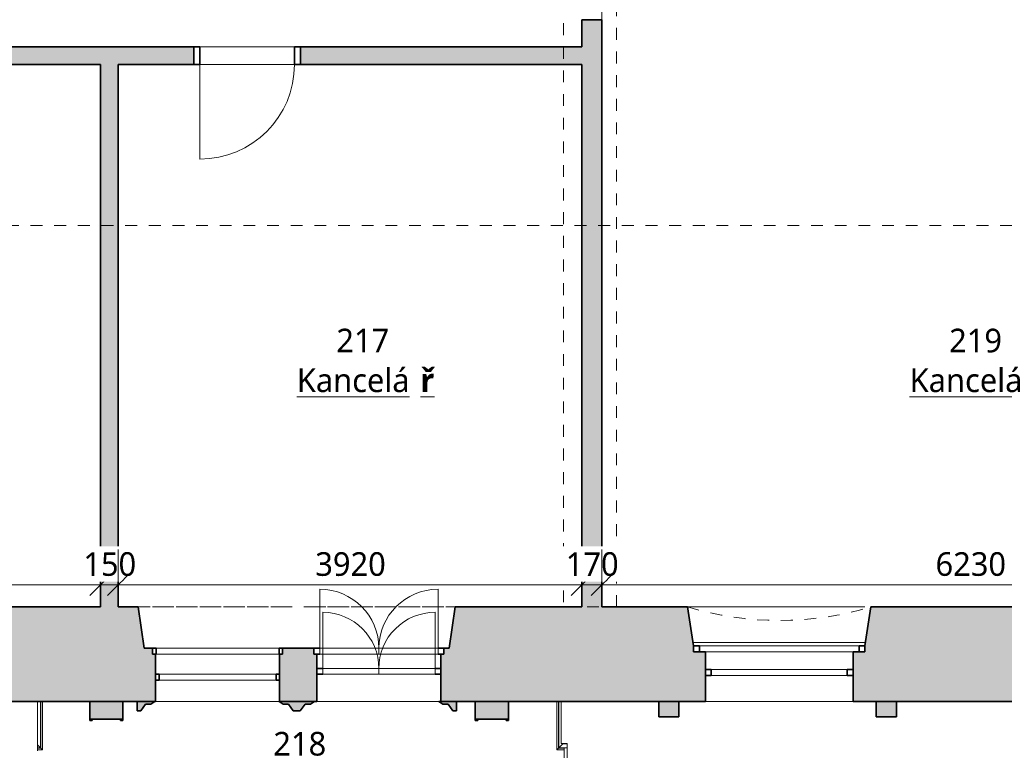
# Model space of a CAD drawing. Header units: metres. Extents: x -2.8 to 41.5, y -4.4 to 31.
# Tile 8 of 22: x 17.4 to 25.7, y -0.1 to 6.1. Entities that reach past the tile are written whole.
import ezdxf

# ---------------------------------------------------------------- set-up
doc = ezdxf.new("R2010")
doc.units = ezdxf.units.M
doc.linetypes.add('AV - Cerch_ 1 tecka 10mm', pattern=[0.018, 0.01, -0.004, 0, -0.004])
doc.linetypes.add('AV - Cerch_ 1 tecka 2mm', pattern=[0.004, 0.002, -0.001, 0, -0.001])
doc.layers.add('AV-KOTY', color=5, linetype='Continuous', lineweight=13, true_color=0x0000ff)
doc.layers.add('AV-MISTNOSTI', color=5, linetype='Continuous', lineweight=5, true_color=0x0000ff)
for name, color, linetype, lineweight in [('AV-KOTY-100', 7, 'Continuous', 5), ('AV-SRAFY', 7, 'Continuous', 35), ('AV-STAVBA', 7, 'Continuous', 18)]:
    doc.layers.add(name, color=color, linetype=linetype, lineweight=lineweight)
doc.styles.add('Trebuchet MS', font='trebuc.ttf', dxfattribs={"height": 0.2})
doc.styles.add('Trebuchet MS_B', font='trebuc.ttf', dxfattribs={"height": 0.2})
doc.dimstyles.new('2_mm_-_O_-_Blue_-_mm_-_zaokrouhlena', dxfattribs={"dimscale": 0.3048, "dimtxt": 0.20619, "dimasz": 0.590551, "dimexe": 0.393701, "dimexo": 0.0625, "dimgap": 0.065617, "dimtad": 1, "dimdec": 0, "dimlfac": 1000, "dimrnd": 10, "dimzin": 0, "dimdsep": 46, "dimtxsty": 'Trebuchet MS', "dimblk1": 'OBLIQUE', "dimblk2": 'OBLIQUE', "dimsah": 1, "dimcen": 0.09, "dimazin": 0, "dimtfac": 1, "dimtdec": 4, "dimtix": 1, "dimtmove": 0, "dimatfit": 3, "dimfxl": 0.984252, "dimfxlon": 1, "dimtvp": 1, "dimtfill": 1, "dimtolj": 1, "dimtzin": 0, "dimarcsym": 2})

# ---------------------------------------------------------------- blocks, each defined once
blk = doc.blocks.new('DO_1-L_Ocel_ - 800x1970_150-925843-2NP')
at = {"layer": 'AV-STAVBA'}
for p, q in [((0.4, 0.875), (0.4, 0.075)), ((-0.4, 0.075), (0.4, 0.075)), ((-0.4, -0.075), (0.4, -0.075))]:
    blk.add_line(p, q, dxfattribs=at)
at = {"layer": 'AV-STAVBA', "linetype": 'AV - Cerch_ 1 tecka 2mm'}
for p, q in [((-0.45, 0.075), (0.45, 0.075)), ((-0.4, 0.075), (0.4, 0.075)), ((-0.45, -0.075), (0.45, -0.075)), ((-0.4, -0.075), (0.4, -0.075))]:
    blk.add_line(p, q, dxfattribs=at)
at = {"layer": 'AV-STAVBA', "lineweight": 35}
for p, q in [((-0.4, 0.075), (-0.45, 0.075)), ((-0.45, 0.075), (-0.45, -0.075)), ((-0.4, -0.075), (-0.4, 0.075)), ((0.45, 0.075), (0.4, 0.075)), ((0.4, 0.075), (0.4, -0.075)), ((0.45, -0.075), (0.45, 0.075)), ((-0.45, -0.075), (-0.4, -0.075)), ((0.4, -0.075), (0.45, -0.075))]:
    blk.add_line(p, q, dxfattribs=at)
at = {"layer": 'AV-STAVBA'}
blk.add_arc((0.4, 0.075), 0.8, 90, 180, dxfattribs=at)
blk = doc.blocks.new('WI_2-2_dvojité_bez středního sloupku - 1250x2600-1216050-2NP')
at = {"layer": 'AV-STAVBA', "linetype": 'AV - Cerch_ 1 tecka 2mm', "lineweight": 13}
for p, q in [((0.725, 0.4), (-0.725, 0.4)), ((-0.725, 0.4), (0.725, 0.4)), ((0.625, 0.4), (-0.625, 0.4)), ((0.725, -0.4), (-0.725, -0.4)), ((0.625, -0.4), (-0.625, -0.4)), ((-0.625, -0.4), (0.625, -0.4))]:
    blk.add_line(p, q, dxfattribs=at)
at = {"layer": 'AV-STAVBA', "lineweight": 35}
for p, q in [((-0.675, 0.07), (-0.725, 0.07)), ((-0.725, 0.07), (-0.725, 0.02)), ((-0.725, 0.02), (-0.675, 0.02)), ((-0.675, 0.02), (-0.675, 0.07)), ((0.725, 0.07), (0.675, 0.07)), ((0.675, 0.07), (0.675, 0.02)), ((0.675, 0.02), (0.725, 0.02)), ((0.725, 0.02), (0.725, 0.07)), ((-0.625, -0.18), (-0.625, -0.13)), ((-0.625, -0.13), (-0.575, -0.13)), ((-0.575, -0.13), (-0.575, -0.18)), ((0.575, -0.18), (0.575, -0.13)), ((0.575, -0.13), (0.625, -0.13)), ((0.625, -0.13), (0.625, -0.18)), ((-0.575, -0.18), (-0.625, -0.18)), ((0.625, -0.18), (0.575, -0.18))]:
    blk.add_line(p, q, dxfattribs=at)
at = {"layer": 'AV-STAVBA'}
for p, q in [((-0.725, 0.02), (-0.725, 0.07)), ((-0.725, 0.07), (0.725, 0.07)), ((-0.725, 0.02), (0.725, 0.02)), ((-0.675, 0.07), (0.031, 0.07)), ((-0.675, 0.02), (-0.675, 0.07)), ((0.031, 0.02), (-0.625, 0.02)), ((0.031, 0.07), (0.675, 0.07)), ((0.625, 0.02), (0.031, 0.02)), ((0.675, 0.02), (0.675, 0.07)), ((0.725, 0.02), (0.725, 0.07)), ((-0.625, -0.13), (-0.625, -0.18)), ((-0.625, -0.13), (0.625, -0.13)), ((0.031, -0.13), (-0.575, -0.13)), ((-0.575, -0.13), (-0.575, -0.18)), ((0.575, -0.13), (0.031, -0.13)), ((0.575, -0.13), (0.575, -0.18)), ((0.625, -0.13), (0.625, -0.18)), ((-0.625, -0.18), (0.625, -0.18)), ((-0.575, -0.18), (0.031, -0.18)), ((0.031, -0.18), (0.575, -0.18))]:
    blk.add_line(p, q, dxfattribs=at)
blk = doc.blocks.new('GM_Nika se zkoseným ostěním a klenutým nadpražím - 1450x2700-1216438-2NP')
at = {"layer": 'AV-STAVBA', "linetype": 'AV - Cerch_ 1 tecka 2mm', "lineweight": 13}
for p, q in [((0.725, 0.4), (-0.725, 0.4)), ((0.775, -0.4), (-0.775, -0.4))]:
    blk.add_line(p, q, dxfattribs=at)
blk.add_arc((0, -2.9635), 2.6781, 73.17907, 106.82093, dxfattribs=at)
blk = doc.blocks.new('GM_Nika_zkosené ostění - v900-1216957-2NP')
at = {"layer": 'AV-STAVBA', "linetype": 'AV - Cerch_ 1 tecka 2mm', "lineweight": 13}
blk.add_line((-0.65, 0.4), (0.9, 0.4), dxfattribs=at)
blk = doc.blocks.new('DO_2_Dřev_Balkon_členěné_2-2_prosklené_s 2k nadsvětlíkem - DO_2_Dřev_Balkon_členěné_2-2_prosklené_s 2k nadsvětlíkem-1331928-2NP')
at = {"layer": 'AV-STAVBA', "linetype": 'AV - Cerch_ 1 tecka 2mm'}
for p, q in [((-0.55, 0.4), (0.55, 0.4)), ((0.525, 0.4), (-0.525, 0.4)), ((-0.5, 0.4), (0.5, 0.4)), ((-0.475, 0.17), (0.475, 0.17)), ((-0.475, 0.12), (0.475, 0.12)), ((0.5, 0), (-0.5, 0)), ((0.5, -0.05), (-0.5, -0.05)), ((0.55, -0.4), (-0.55, -0.4)), ((-0.55, -0.4), (0.55, -0.4)), ((-0.525, -0.4), (0.525, -0.4))]:
    blk.add_line(p, q, dxfattribs=at)
at = {"layer": 'AV-STAVBA', "lineweight": 35}
for p, q in [((-0.525, 0.17), (-0.475, 0.17)), ((-0.525, 0.12), (-0.525, 0.17)), ((0.475, 0.17), (0.525, 0.17)), ((0.525, 0.17), (0.525, 0.12)), ((-0.475, 0.12), (-0.525, 0.12)), ((0.525, 0.12), (0.475, 0.12)), ((-0.5, 0), (-0.55, 0)), ((-0.55, 0), (-0.55, -0.05)), ((-0.55, -0.05), (-0.5, -0.05)), ((0.55, 0), (0.5, 0)), ((0.5, -0.05), (0.55, -0.05)), ((0.55, -0.05), (0.55, 0))]:
    blk.add_line(p, q, dxfattribs=at)
at = {"layer": 'AV-STAVBA'}
for p, q in [((-0.475, 0.17), (0, 0.17)), ((-0.475, 0.12), (-0.475, 0.17)), ((0, 0.17), (0, 0.12)), ((0, 0.17), (0.475, 0.17)), ((0, 0.12), (0, 0.17)), ((0, 0.17), (0, 0.12)), ((0.475, 0.17), (0.475, 0.12)), ((-0.525, 0.12), (-0.125, 0.12)), ((0, 0.12), (-0.475, 0.12)), ((-0.475, -0.355), (-0.475, 0.12)), ((0.475, 0.12), (0, 0.12)), ((0.475, -0.355), (0.475, 0.12)), ((-0.5, 0), (0, 0)), ((-0.5, -0.05), (-0.5, 0)), ((0, -0.05), (-0.5, -0.05)), ((-0.5, -0.55), (-0.5, -0.05)), ((0, 0), (0.5, 0)), ((0, -0.05), (0, 0)), ((0, 0), (0, -0.05)), ((0, 0), (0, -0.05)), ((0.5, -0.05), (0, -0.05)), ((0.55, -0.05), (0.15, -0.05)), ((0.5, 0), (0.5, -0.05)), ((0.5, -0.55), (0.5, -0.05))]:
    blk.add_line(p, q, dxfattribs=at)
for centre, radius, start, end in [((-0.475, 0.12), 0.475, 270, 0), ((0.475, 0.12), 0.475, 180, 270), ((-0.5, -0.05), 0.5, 270, 360), ((0.5, -0.05), 0.5, 180, 270)]:
    blk.add_arc(centre, radius, start, end, dxfattribs=at)
blk = doc.blocks.new('WI_2-2_dvojité_bez středního sloupku - 1000x-1332015-2NP')
at = {"layer": 'AV-STAVBA', "linetype": 'AV - Cerch_ 1 tecka 2mm', "lineweight": 13}
for p, q in [((0.55, 0.4), (-0.55, 0.4)), ((0.525, 0.4), (-0.525, 0.4)), ((-0.525, 0.4), (0.525, 0.4)), ((0.55, -0.4), (-0.55, -0.4)), ((-0.55, -0.4), (0.55, -0.4)), ((0.525, -0.4), (-0.525, -0.4))]:
    blk.add_line(p, q, dxfattribs=at)
at = {"layer": 'AV-STAVBA', "lineweight": 35}
for p, q in [((-0.495, 0.22), (-0.525, 0.22)), ((-0.525, 0.22), (-0.525, 0.17)), ((-0.525, 0.17), (-0.495, 0.17)), ((-0.495, 0.17), (-0.495, 0.22)), ((0.525, 0.22), (0.495, 0.22)), ((0.495, 0.22), (0.495, 0.17)), ((0.495, 0.17), (0.525, 0.17)), ((0.525, 0.17), (0.525, 0.22)), ((-0.55, -0.05), (-0.55, 0)), ((-0.55, 0), (-0.52, 0)), ((-0.52, -0.05), (-0.55, -0.05)), ((-0.52, 0), (-0.52, -0.05)), ((0.52, -0.05), (0.52, 0)), ((0.52, 0), (0.55, 0)), ((0.55, -0.05), (0.52, -0.05)), ((0.55, 0), (0.55, -0.05))]:
    blk.add_line(p, q, dxfattribs=at)
at = {"layer": 'AV-STAVBA'}
for p, q in [((-0.525, 0.17), (-0.525, 0.22)), ((-0.525, 0.22), (0.525, 0.22)), ((-0.525, 0.17), (0.525, 0.17)), ((-0.495, 0.22), (0.011, 0.22)), ((-0.495, 0.17), (-0.495, 0.22)), ((0.011, 0.17), (-0.495, 0.17)), ((0.011, 0.22), (0.495, 0.22)), ((0.495, 0.17), (0.011, 0.17)), ((0.495, 0.17), (0.495, 0.22)), ((0.525, 0.17), (0.525, 0.22)), ((-0.55, 0), (-0.55, -0.05)), ((-0.55, 0), (0.55, 0)), ((-0.55, -0.05), (0.55, -0.05)), ((-0.52, 0), (-0.52, -0.05)), ((-0.52, -0.05), (0.011, -0.05)), ((0.011, -0.05), (0.52, -0.05)), ((0.52, 0), (0.52, -0.05)), ((0.55, 0), (0.55, -0.05))]:
    blk.add_line(p, q, dxfattribs=at)
blk = doc.blocks.new('GM_Nika_zkosené ostění - v3750-1332770-2NP')
at = {"layer": 'AV-STAVBA', "linetype": 'AV - Cerch_ 1 tecka 2mm', "lineweight": 13}
blk.add_line((-1.215, 0.4), (1.465, 0.4), dxfattribs=at)
blk = doc.blocks.new('SFR_Trám_obdelník - 450_490-1397426-2NP')
at = {"layer": 'AV-STAVBA', "linetype": 'AV - Cerch_ 1 tecka 2mm', "lineweight": 13}
for p, q in [((3.27, 0.225), (-3.27, 0.225)), ((-3.27, 0.225), (-3.27, -0.225)), ((3.27, -0.225), (3.27, 0.225)), ((-3.27, -0.225), (3.27, -0.225))]:
    blk.add_line(p, q, dxfattribs=at)
blk = doc.blocks.new('Římsa nad 1NP - Římsa nad 1NP-1582674-2NP')
at = {"layer": 'AV-STAVBA'}
for p, q in [((17.5364, -0.034), (17.5364, 0.3582)), ((17.5393, 0.3582), (17.5393, -0.037)), ((17.5538, 0.3582), (17.5538, -0.0515)), ((21.9038, -0.0515), (21.9038, 0.3582)), ((21.9182, -0.037), (21.9182, 0.3582)), ((21.9212, 0.3582), (21.9212, -0.034)), ((21.9551, -0.0002), (21.9551, 0.0016)), ((21.9551, -0.0002), (21.9569, 0.0016)), ((17.5279, -0.0255), (17.5114, -0.009)), ((17.5114, -0.034), (17.5364, -0.034)), ((17.5393, -0.037), (17.5114, -0.037)), ((17.5538, -0.0515), (17.5114, -0.0515)), ((17.5393, -0.037), (17.5361, -0.0337)), ((17.5538, -0.0515), (17.5393, -0.037)), ((21.9038, -0.0515), (21.9182, -0.037)), ((21.9648, -0.0515), (21.9038, -0.0515)), ((21.9182, -0.037), (21.9215, -0.0337)), ((21.9648, -0.037), (21.9182, -0.037)), ((21.9212, -0.034), (21.9914, -0.034)), ((21.9297, -0.0255), (21.9551, -0.0002)), ((21.9914, -0.0002), (21.9551, -0.0002))]:
    blk.add_line(p, q, dxfattribs=at)
for points in [[(17.5363, -0.034), (17.5365, -0.0341), (17.5364, -0.034), (17.5355, -0.0332), (17.5343, -0.0319), (17.5319, -0.0295), (17.5293, -0.0269), (17.5279, -0.0255)], [(21.9213, -0.034), (21.9211, -0.0341), (21.9212, -0.034), (21.922, -0.0332), (21.9233, -0.0319), (21.9257, -0.0295), (21.9283, -0.027), (21.9297, -0.0255)]]:
    blk.add_open_spline(points, degree=3, knots=[0.3333333, 0.3333333, 0.3333333, 0.3333333, 0.5, 0.5833333, 0.6666667, 0.8333333, 1, 1, 1, 1], dxfattribs=at)
blk = doc.blocks.new('Tympanon a šambrána 2NP4 - Tympanon a šambrána 2NP-1609817-2NP')
at = {"layer": 'AV-STAVBA'}
for points in [[(5.8353, 0.2282), (6.0054, 0.2282), (6.0054, 0.3582), (5.8353, 0.3582)], [(7.6753, 0.2282), (7.8454, 0.2282), (7.8454, 0.3582), (7.6753, 0.3582)]]:
    blk.add_hatch(color=256, dxfattribs=at).paths.add_polyline_path(points)
at = {"layer": 'AV-STAVBA', "lineweight": 35}
for p, q in [((6.0054, 0.3582), (5.8353, 0.3582)), ((5.8353, 0.3582), (5.8353, 0.2282)), ((6.0054, 0.2282), (6.0054, 0.3582)), ((7.8454, 0.3582), (7.6753, 0.3582)), ((7.6753, 0.3582), (7.6753, 0.2282)), ((7.8454, 0.2282), (7.8454, 0.3582)), ((5.8353, 0.2282), (6.0054, 0.2282)), ((7.6753, 0.2282), (7.8454, 0.2282))]:
    blk.add_line(p, q, dxfattribs=at)
blk = doc.blocks.new('Šambrána krajní_2NP2 - Šambrána krajní_2NP-1634565-2NP')
at = {"layer": 'AV-STAVBA'}
for points in [[(17.9545, 0.2082), (18.2345, 0.2082), (18.2345, 0.3582), (17.9545, 0.3582)], [(21.4945, 0.2082), (21.4945, 0.3582), (21.2145, 0.3582), (21.2145, 0.2082)]]:
    blk.add_hatch(color=256, dxfattribs=at).paths.add_polyline_path(points)
h = blk.add_hatch(color=256, dxfattribs=at)
h.paths.add_polyline_path([(21.0248, 0.2782), (21.0548, 0.2782), (21.0548, 0.3582), (20.9048, 0.3582), (20.9386, 0.3348), (20.9836, 0.3348), (20.9989, 0.3138)])
h.paths.add_polyline_path([(18.3848, 0.2782), (18.4259, 0.3348), (18.4709, 0.3348), (18.5048, 0.3582), (18.3548, 0.3582), (18.3548, 0.2782)])
h.paths.add_polyline_path([(19.7348, 0.2782), (19.7759, 0.3348), (19.8209, 0.3348), (19.8548, 0.3582), (19.5548, 0.3582), (19.5886, 0.3348), (19.6336, 0.3348), (19.6748, 0.2782)])
h = blk.add_hatch(color=256, dxfattribs=at)
h.paths.add_polyline_path([(18.2145, 0.1982), (18.2345, 0.1982), (18.2345, 0.2082), (18.2145, 0.2082)])
h.paths.add_polyline_path([(17.9545, 0.1982), (17.9745, 0.1982), (17.9745, 0.2082), (17.9545, 0.2082)])
h = blk.add_hatch(color=256, dxfattribs=at)
h.paths.add_polyline_path([(21.4945, 0.1982), (21.4945, 0.2082), (21.4745, 0.2082), (21.4745, 0.1982)])
h.paths.add_polyline_path([(21.2345, 0.1982), (21.2345, 0.2082), (21.2145, 0.2082), (21.2145, 0.1982)])
at = {"layer": 'AV-STAVBA', "lineweight": 35}
for p, q in [((18.2345, 0.3582), (17.9545, 0.3582)), ((17.9545, 0.3582), (17.9545, 0.2082)), ((18.2345, 0.2082), (18.2345, 0.3582)), ((18.5048, 0.3582), (18.3548, 0.3582)), ((18.3548, 0.3582), (18.3548, 0.2782)), ((18.3848, 0.2782), (18.4259, 0.3348)), ((18.4259, 0.3348), (18.4709, 0.3348)), ((18.4709, 0.3348), (18.5048, 0.3582)), ((19.8548, 0.3582), (19.5548, 0.3582)), ((19.5548, 0.3582), (19.5886, 0.3348)), ((19.5886, 0.3348), (19.6336, 0.3348)), ((19.6336, 0.3348), (19.6748, 0.2782)), ((19.7348, 0.2782), (19.7759, 0.3348)), ((19.7759, 0.3348), (19.8209, 0.3348)), ((19.8209, 0.3348), (19.8548, 0.3582)), ((21.0548, 0.3582), (20.9048, 0.3582)), ((20.9048, 0.3582), (20.9386, 0.3348)), ((20.9386, 0.3348), (20.9836, 0.3348)), ((20.9836, 0.3348), (21.0248, 0.2782)), ((21.0548, 0.2782), (21.0548, 0.3582)), ((21.4945, 0.3582), (21.2145, 0.3582)), ((21.2145, 0.3582), (21.2145, 0.2082)), ((21.4945, 0.2082), (21.4945, 0.3582)), ((18.3548, 0.2782), (18.3848, 0.2782)), ((19.6748, 0.2782), (19.7348, 0.2782)), ((21.0248, 0.2782), (21.0548, 0.2782)), ((17.9745, 0.2082), (17.9545, 0.2082)), ((17.9545, 0.2082), (17.9545, 0.1982)), ((17.9545, 0.2082), (18.2345, 0.2082)), ((17.9545, 0.1982), (17.9745, 0.1982)), ((17.9745, 0.1982), (17.9745, 0.2082)), ((18.2345, 0.2082), (18.2145, 0.2082)), ((18.2145, 0.2082), (18.2145, 0.1982)), ((18.2145, 0.1982), (18.2345, 0.1982)), ((18.2345, 0.1982), (18.2345, 0.2082)), ((21.2345, 0.2082), (21.2145, 0.2082)), ((21.2145, 0.2082), (21.2145, 0.1982)), ((21.2145, 0.2082), (21.4945, 0.2082)), ((21.2145, 0.1982), (21.2345, 0.1982)), ((21.2345, 0.1982), (21.2345, 0.2082)), ((21.4945, 0.2082), (21.4745, 0.2082)), ((21.4745, 0.2082), (21.4745, 0.1982)), ((21.4745, 0.1982), (21.4945, 0.1982)), ((21.4945, 0.1982), (21.4945, 0.2082))]:
    blk.add_line(p, q, dxfattribs=at)
blk = doc.blocks.new('DIMBLOCK14-2NP')
at = {"layer": 'AV-KOTY-100', "color": 5, "true_color": 0x0000ff}
for p, q in [((14.6748, 1.3457), (14.6748, 1.6457)), ((18.0448, 1.3457), (18.0448, 1.6457)), ((14.6748, 1.3457), (14.7648, 1.4357)), ((18.0448, 1.3457), (18.1348, 1.4357)), ((14.6748, 1.3457), (14.5848, 1.2557)), ((14.6748, 1.3457), (18.0448, 1.3457)), ((14.6748, 1.3457), (14.6748, 1.2257)), ((18.0448, 1.3457), (17.9548, 1.2557)), ((18.0448, 1.3457), (18.0448, 1.2257))]:
    blk.add_line(p, q, dxfattribs=at)
at = {"layer": 'AV-KOTY-100', "color": 0, "insert": (16.0663, 1.6216), "char_height": 0.2, "width": 0.704541, "attachment_point": 1, "line_spacing_factor": 1.048425, "style": 'Trebuchet MS', "bg_fill": 3, "box_fill_scale": 1.25, "bg_fill_color": 256, "bg_fill_true_color": 13158600, "bg_fill_transparency": 0}
blk.add_mtext('3370', dxfattribs=at)
blk = doc.blocks.new('_Oblique')
at = {"color": 0, "linetype": 'ByBlock', "lineweight": -2}
blk.add_line((-0.5, -0.5), (0.5, 0.5), dxfattribs=at)
blk = doc.blocks.new('DIMBLOCK15-2NP')
at = {"layer": 'AV-KOTY-100', "color": 5, "true_color": 0x0000ff}
for p, q in [((18.0448, 1.3457), (18.0448, 1.6457)), ((18.1948, 1.3457), (18.1948, 1.6457)), ((18.0448, 1.3457), (18.1348, 1.4357)), ((18.1948, 1.3457), (18.2848, 1.4357)), ((18.0448, 1.3457), (17.9548, 1.2557)), ((18.0448, 1.3457), (18.1948, 1.3457)), ((18.0448, 1.3457), (18.0448, 1.2257)), ((18.1948, 1.3457), (18.1048, 1.2557)), ((18.1948, 1.3457), (18.1948, 1.2257))]:
    blk.add_line(p, q, dxfattribs=at)
at = {"layer": 'AV-KOTY-100', "color": 0, "insert": (17.8996, 1.6216), "char_height": 0.2, "width": 0.528406, "attachment_point": 1, "line_spacing_factor": 1.048425, "style": 'Trebuchet MS', "bg_fill": 3, "box_fill_scale": 1.25, "bg_fill_color": 256, "bg_fill_true_color": 13158600, "bg_fill_transparency": 0}
blk.add_mtext('150', dxfattribs=at)
blk = doc.blocks.new('DIMBLOCK16-2NP')
at = {"layer": 'AV-KOTY-100', "color": 5, "true_color": 0x0000ff}
for p, q in [((18.1948, 1.3457), (18.1948, 1.6457)), ((22.1148, 1.3457), (22.1148, 1.6457)), ((18.1948, 1.3457), (18.2848, 1.4357)), ((22.1148, 1.3457), (22.2048, 1.4357)), ((18.1948, 1.3457), (18.1048, 1.2557)), ((18.1948, 1.3457), (22.1148, 1.3457)), ((18.1948, 1.3457), (18.1948, 1.2257)), ((22.1148, 1.3457), (22.0248, 1.2557)), ((22.1148, 1.3457), (22.1148, 1.2257))]:
    blk.add_line(p, q, dxfattribs=at)
at = {"layer": 'AV-KOTY-100', "color": 0, "insert": (19.8613, 1.6216), "char_height": 0.2, "width": 0.704541, "attachment_point": 1, "line_spacing_factor": 1.048425, "style": 'Trebuchet MS', "bg_fill": 3, "box_fill_scale": 1.25, "bg_fill_color": 256, "bg_fill_true_color": 13158600, "bg_fill_transparency": 0}
blk.add_mtext('3920', dxfattribs=at)
blk = doc.blocks.new('DIMBLOCK17-2NP')
at = {"layer": 'AV-KOTY-100', "color": 5, "true_color": 0x0000ff}
for p, q in [((22.1148, 1.3457), (22.1148, 1.6457)), ((22.2848, 1.3457), (22.2848, 1.6457)), ((22.1148, 1.3457), (22.2048, 1.4357)), ((22.2848, 1.3457), (22.3748, 1.4357)), ((22.1148, 1.3457), (22.0248, 1.2557)), ((22.1148, 1.3457), (22.2848, 1.3457)), ((22.1148, 1.3457), (22.1148, 1.2257)), ((22.2848, 1.3457), (22.1948, 1.2557)), ((22.2848, 1.3457), (22.2848, 1.2257))]:
    blk.add_line(p, q, dxfattribs=at)
at = {"layer": 'AV-KOTY-100', "color": 0, "insert": (21.9796, 1.6216), "char_height": 0.2, "width": 0.528406, "attachment_point": 1, "line_spacing_factor": 1.048425, "style": 'Trebuchet MS', "bg_fill": 3, "box_fill_scale": 1.25, "bg_fill_color": 256, "bg_fill_true_color": 13158600, "bg_fill_transparency": 0}
blk.add_mtext('170', dxfattribs=at)
blk = doc.blocks.new('DIMBLOCK18-2NP')
at = {"layer": 'AV-KOTY-100', "color": 5, "true_color": 0x0000ff}
for p, q in [((22.2848, 1.3457), (22.2848, 1.6457)), ((28.5148, 1.3457), (28.5148, 1.6457)), ((22.2848, 1.3457), (22.3748, 1.4357)), ((28.5148, 1.3457), (28.6048, 1.4357)), ((22.2848, 1.3457), (22.1948, 1.2557)), ((22.2848, 1.3457), (28.5148, 1.3457)), ((22.2848, 1.3457), (22.2848, 1.2257)), ((28.5148, 1.3457), (28.4248, 1.2557)), ((28.5148, 1.3457), (28.5148, 1.2257))]:
    blk.add_line(p, q, dxfattribs=at)
at = {"layer": 'AV-KOTY-100', "color": 0, "insert": (25.1063, 1.6216), "char_height": 0.2, "width": 0.704541, "attachment_point": 1, "line_spacing_factor": 1.048425, "style": 'Trebuchet MS', "bg_fill": 3, "box_fill_scale": 1.25, "bg_fill_color": 256, "bg_fill_true_color": 13158600, "bg_fill_transparency": 0}
blk.add_mtext('6230', dxfattribs=at)

msp = doc.modelspace()

# ---------------------------------------------------------------- hatches: boundary and pattern name
at = {"layer": 'AV-SRAFY', "lineweight": 18}
h = msp.add_hatch(color=256, dxfattribs=at)
h.paths.add_polyline_path([(22.1148, 1.1582), (22.2848, 1.1582), (22.2848, 6.1282), (22.1148, 6.1282), (22.1148, 2.1625)])
h.paths.add_polyline_path([(22.2848, 7.4482), (22.2848, 7.6982), (22.1148, 7.6982), (22.1148, 7.4482)])
h = msp.add_hatch(color=256, dxfattribs=at)
h.paths.add_polyline_path([(12.7198, 5.7482), (15.3598, 5.7482), (15.3598, 5.8982), (12.7198, 5.8982)])
h.paths.add_polyline_path([(22.1148, 5.7482), (22.1148, 5.8982), (19.735, 5.8982), (19.735, 5.7482)])
h.paths.add_polyline_path([(9.8098, 5.7482), (11.8198, 5.7482), (11.8198, 5.8982), (9.8098, 5.8982)])
h.paths.add_polyline_path([(18.1948, 5.7482), (18.835, 5.7482), (18.835, 5.8982), (16.2598, 5.8982), (16.2598, 5.7482), (18.0448, 5.7482)])
h.paths.add_polyline_path([(8.9098, 5.7482), (8.9098, 5.8982), (7.6148, 5.8982), (7.6148, 5.7482), (8.5388, 5.7482)])
h.paths.add_polyline_path([(6.7148, 5.7482), (6.7148, 5.8982), (5.4448, 5.8982), (5.4448, 5.7482), (5.7699, 5.7482)])
msp.add_hatch(color=256, dxfattribs=at).paths.add_polyline_path([(18.0448, 1.1582), (18.1948, 1.1582), (18.1948, 5.7482), (18.0448, 5.7482), (18.0448, 2.1625)])
h = msp.add_hatch(color=256, dxfattribs=at)
h.paths.add_polyline_path([(5.4448, 0.3582), (6.2299, 0.3583), (6.2299, 0.7782), (6.1299, 0.7782), (6.1299, 0.8282), (6.0799, 1.1582), (5.4448, 1.1582), (5.4448, 0.4971)])
h.paths.add_polyline_path([(23.1598, 0.3582), (23.1598, 0.7782), (23.0598, 0.7782), (23.0598, 0.8282), (23.0098, 1.1582), (21.0448, 1.1582), (20.9948, 0.8082), (20.9491, 0.8082), (20.9491, 0.7582), (20.9241, 0.7582), (20.9241, 0.3582), (23.0756, 0.3582)])
h.paths.add_polyline_path([(33.9791, 0.3582), (33.9791, 1.1582), (33.2298, 1.1582), (33.1798, 0.8282), (33.1798, 0.7782), (33.0798, 0.7782), (33.0798, 0.3582), (33.8051, 0.3582)])
h.paths.add_polyline_path([(7.4799, 0.3582), (9.1599, 0.3583), (9.1599, 0.7782), (9.0599, 0.7782), (9.0599, 0.8282), (9.0099, 1.1582), (7.6299, 1.1582), (7.5799, 0.8282), (7.5799, 0.7782), (7.4799, 0.7782), (7.4799, 0.3583)])
h.paths.add_polyline_path([(24.4098, 0.3582), (26.1098, 0.3582), (26.1098, 0.7782), (26.0098, 0.7782), (26.0098, 0.8282), (25.9598, 1.1582), (24.5598, 1.1582), (24.5098, 0.8282), (24.5098, 0.7782), (24.4098, 0.7782), (24.4098, 0.4971)])
h.paths.add_polyline_path([(10.4099, 0.3582), (12.0998, 0.3583), (12.0998, 0.7782), (11.9998, 0.7782), (11.9998, 0.8282), (11.9498, 1.1582), (10.5599, 1.1582), (10.5099, 0.8282), (10.5099, 0.7782), (10.4099, 0.7782), (10.4099, 0.3583)])
h.paths.add_polyline_path([(31.8298, 0.3582), (31.8298, 0.7782), (31.7298, 0.7782), (31.7298, 0.8282), (31.6798, 1.1582), (30.4298, 1.1582), (30.3798, 0.8282), (30.3798, 0.7782), (30.2798, 0.7782), (30.2798, 0.3582), (31.7284, 0.3582)])
h.paths.add_polyline_path([(19.8741, 0.3582), (19.8741, 0.7582), (19.8491, 0.7582), (19.8491, 0.8082), (19.5848, 0.8082), (19.5848, 0.7582), (19.5598, 0.7582), (19.5598, 0.3582), (19.6145, 0.3582)])
h.paths.add_polyline_path([(13.3498, 0.3582), (14.9998, 0.3583), (14.9998, 0.7782), (14.8998, 0.7782), (14.8998, 0.8282), (14.8498, 1.1582), (13.4998, 1.1582), (13.4498, 0.8282), (13.4498, 0.7782), (13.3498, 0.7782), (13.3498, 0.3583)])
h.paths.add_polyline_path([(18.5098, 0.3582), (18.5098, 0.7582), (18.4848, 0.7582), (18.4848, 0.8082), (18.4148, 0.8082), (18.3648, 1.1582), (16.3998, 1.1582), (16.3498, 0.8282), (16.3498, 0.7782), (16.2498, 0.7782), (16.2498, 0.3582), (18.4018, 0.3582)])
h.paths.add_polyline_path([(29.0298, 0.3582), (29.0298, 0.7782), (28.9298, 0.7782), (28.9298, 0.8282), (28.8798, 1.1582), (27.5098, 1.1582), (27.4598, 0.8282), (27.4598, 0.7782), (27.3598, 0.7782), (27.3598, 0.3582), (28.9595, 0.3582)])

# ---------------------------------------------------------------- linework, layer by layer
at = {"layer": 'AV-KOTY', "linetype": 'AV - Cerch_ 1 tecka 10mm', "lineweight": 5}
msp.add_line((-1.746, 4.3854), (40.3649, 4.3854), dxfattribs=at)
at = {"layer": 'AV-STAVBA'}
for p, q in [((22.2848, 7.4482), (22.2848, 6.1282)), ((18.885, 5.8982), (19.685, 5.8982)), ((19.685, 5.7482), (18.885, 5.7482)), ((23.0553, 0.8582), (24.5144, 0.8582)), ((19.5548, 0.7582), (18.5148, 0.7582)), ((24.4098, 0.7782), (23.1598, 0.7782)), ((17.5114, -0.0584), (17.5114, 0.3582)), ((19.5548, 0.3582), (18.5098, 0.3582)), ((20.9048, 0.3582), (19.8741, 0.3582)), ((21.9414, 0.3582), (21.9414, 0.0016)), ((24.4098, 0.3582), (23.1598, 0.3582)), ((21.9414, 0.0016), (21.9914, 0.0016)), ((21.9914, 0.0016), (21.9914, -0.7184)), ((21.9648, -0.0337), (21.9648, -0.6907))]:
    msp.add_line(p, q, dxfattribs=at)
at = {"layer": 'AV-STAVBA', "lineweight": 35}
for p, q in [((22.1148, 6.1282), (22.1148, 5.8982)), ((22.2848, 6.1282), (22.1148, 6.1282)), ((22.2848, 1.1582), (22.2848, 6.1282)), ((18.835, 5.8982), (16.2598, 5.8982)), ((18.835, 5.7482), (18.835, 5.8982)), ((22.1148, 5.8982), (19.735, 5.8982)), ((19.735, 5.8982), (19.735, 5.7482)), ((16.2598, 5.7482), (18.0448, 5.7482)), ((18.0448, 5.7482), (18.0448, 1.1582)), ((18.1948, 5.7482), (18.835, 5.7482)), ((18.1948, 1.1582), (18.1948, 5.7482)), ((19.735, 5.7482), (22.1148, 5.7482)), ((22.1148, 5.7482), (22.1148, 1.1582)), ((18.0448, 1.1582), (16.3998, 1.1582)), ((18.3648, 1.1582), (18.1948, 1.1582)), ((18.4148, 0.8082), (18.3648, 1.1582)), ((21.0448, 1.1582), (20.9948, 0.8082)), ((22.1148, 1.1582), (21.0448, 1.1582)), ((23.0098, 1.1582), (22.2848, 1.1582)), ((23.0598, 0.8282), (23.0098, 1.1582)), ((24.5598, 1.1582), (24.5098, 0.8282)), ((25.9598, 1.1582), (24.5598, 1.1582)), ((18.4848, 0.8082), (18.4148, 0.8082)), ((18.5098, 0.5882), (18.5098, 0.7582)), ((19.5598, 0.7582), (19.5598, 0.5882)), ((19.8491, 0.8082), (19.5848, 0.8082)), ((19.8741, 0.6382), (19.8741, 0.7582)), ((20.9241, 0.7582), (20.9241, 0.6382)), ((20.9948, 0.8082), (20.9491, 0.8082)), ((23.1598, 0.7782), (23.1098, 0.7782)), ((23.1598, 0.6282), (23.1598, 0.7782)), ((24.4598, 0.7782), (24.4098, 0.7782)), ((24.4098, 0.7782), (24.4098, 0.6282)), ((19.8741, 0.3582), (19.8741, 0.5882)), ((20.9241, 0.5882), (20.9241, 0.3582)), ((18.5098, 0.3582), (18.5098, 0.5382)), ((19.5598, 0.5382), (19.5598, 0.3582)), ((23.1598, 0.3582), (23.1598, 0.5782)), ((24.4098, 0.5782), (24.4098, 0.3582)), ((16.2498, 0.3582), (18.5098, 0.3582)), ((19.5598, 0.3582), (19.8741, 0.3582)), ((20.9241, 0.3582), (23.1598, 0.3582)), ((24.4098, 0.3582), (26.1098, 0.3582))]:
    msp.add_line(p, q, dxfattribs=at)

# ---------------------------------------------------------------- block references
at = {"layer": 'AV-STAVBA'}
for name, p, rotation in [('SFR_Trám_obdelník - 450_490-1397426-2NP', (22.1848, 4.4282), 89.99999999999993), ('DO_1-L_Ocel_ - 800x1970_150-925843-2NP', (19.285, 5.8232), 180)]:
    msp.add_blockref(name, p, dxfattribs=dict(at, rotation=rotation))
at = {"layer": 'AV-STAVBA', "linetype": 'AV - Cerch_ 1 tecka 2mm', "rotation": 180}
msp.add_blockref('DO_2_Dřev_Balkon_členěné_2-2_prosklené_s 2k nadsvětlíkem - DO_2_Dřev_Balkon_členěné_2-2_prosklené_s 2k nadsvětlíkem-1331928-2NP', (20.3991, 0.7582), dxfattribs=at)
at = {"layer": 'AV-STAVBA', "linetype": 'AV - Cerch_ 1 tecka 2mm', "lineweight": 13}
for name, p in [('GM_Nika_zkosené ostění - v3750-1332770-2NP', (19.5798, 0.7582)), ('GM_Nika_zkosené ostění - v900-1216957-2NP', (23.6598, 0.7582)), ('WI_2-2_dvojité_bez středního sloupku - 1250x2600-1216050-2NP', (23.7848, 0.7582))]:
    msp.add_blockref(name, p, dxfattribs=at)
at = {"layer": 'AV-STAVBA', "linetype": 'AV - Cerch_ 1 tecka 2mm', "lineweight": 13, "rotation": 180}
for name, p in [('WI_2-2_dvojité_bez středního sloupku - 1000x-1332015-2NP', (19.0348, 0.7582)), ('GM_Nika se zkoseným ostěním a klenutým nadpražím - 1450x2700-1216438-2NP', (23.7848, 0.7582))]:
    msp.add_blockref(name, p, dxfattribs=at)
at = {"layer": 'AV-STAVBA'}
for name, p in [('Římsa nad 1NP - Římsa nad 1NP-1582674-2NP', (0, 0)), ('Šambrána krajní_2NP2 - Šambrána krajní_2NP-1634565-2NP', (0, 0)), ('Tympanon a šambrána 2NP4 - Tympanon a šambrána 2NP-1609817-2NP', (16.93, 0))]:
    msp.add_blockref(name, p, dxfattribs=at)

# ---------------------------------------------------------------- texts
at = {"layer": 'AV-MISTNOSTI', "char_height": 0.2, "attachment_point": 1, "style": 'Trebuchet MS_B'}
for s, insert, width in [('217', (20.0391, 3.5132), 0.601266), ('219', (25.2213, 3.5132), 0.601266), ('\\LKancelá', (19.7051, 3.1769), 1.266666), ('\\L\\fTrebuchet MS|b1|i0|c238|p34|;\\Lř', (20.7502, 3.1769), 0.144304), ('\\LKancelá', (24.8873, 3.1769), 1.266666), ('218', (19.5066, 0.1008), 0.601266)]:
    msp.add_mtext(s, dxfattribs=dict(at, insert=insert, width=width))

# ---------------------------------------------------------------- next in the draw order: dimensions: what is measured, and where the dimension line sits
at = {"layer": 'AV-KOTY', "lineweight": 5}
dim = msp.add_linear_dim(base=(18.0448, 1.3457), p1=(14.6748, 1.6457), p2=(18.0448, 1.6457), dimstyle='2_mm_-_O_-_Blue_-_mm_-_zaokrouhlena', override={"dimpost": '<>', "dimfxl": 3.37}, dxfattribs=at)
dim.commit()
dim.dimension.update_dxf_attribs({"geometry": 'DIMBLOCK14-2NP', "text_midpoint": (16.3598, 1.4674)})

# ---------------------------------------------------------------- next in the draw order: dimensions: what is measured, and where the dimension line sits
dim = msp.add_linear_dim(base=(18.1948, 1.3457), p1=(18.0448, 1.6457), p2=(18.1948, 1.6457), dimstyle='2_mm_-_O_-_Blue_-_mm_-_zaokrouhlena', override={"dimpost": '<>', "dimfxl": 0.15}, dxfattribs=at)
dim.commit()
dim.dimension.update_dxf_attribs({"geometry": 'DIMBLOCK15-2NP', "text_midpoint": (18.1198, 1.4674)})

# ---------------------------------------------------------------- next in the draw order: dimensions: what is measured, and where the dimension line sits
dim = msp.add_linear_dim(base=(22.1148, 1.3457), p1=(18.1948, 1.6457), p2=(22.1148, 1.6457), dimstyle='2_mm_-_O_-_Blue_-_mm_-_zaokrouhlena', override={"dimpost": '<>', "dimfxl": 3.92}, dxfattribs=at)
dim.commit()
dim.dimension.update_dxf_attribs({"geometry": 'DIMBLOCK16-2NP', "text_midpoint": (20.1548, 1.4678)})

# ---------------------------------------------------------------- next in the draw order: dimensions: what is measured, and where the dimension line sits
dim = msp.add_linear_dim(base=(22.2848, 1.3457), p1=(22.1148, 1.6457), p2=(22.2848, 1.6457), dimstyle='2_mm_-_O_-_Blue_-_mm_-_zaokrouhlena', override={"dimpost": '<>', "dimfxl": 0.17}, dxfattribs=at)
dim.commit()
dim.dimension.update_dxf_attribs({"geometry": 'DIMBLOCK17-2NP', "text_midpoint": (22.1998, 1.4674)})

# ---------------------------------------------------------------- next in the draw order: dimensions: what is measured, and where the dimension line sits
dim = msp.add_linear_dim(base=(28.5148, 1.3457), p1=(22.2848, 1.6457), p2=(28.5148, 1.6457), dimstyle='2_mm_-_O_-_Blue_-_mm_-_zaokrouhlena', override={"dimpost": '<>', "dimfxl": 6.23}, dxfattribs=at)
dim.commit()
dim.dimension.update_dxf_attribs({"geometry": 'DIMBLOCK18-2NP', "text_midpoint": (25.3998, 1.4678)})

doc.saveas('drawing.dxf')
